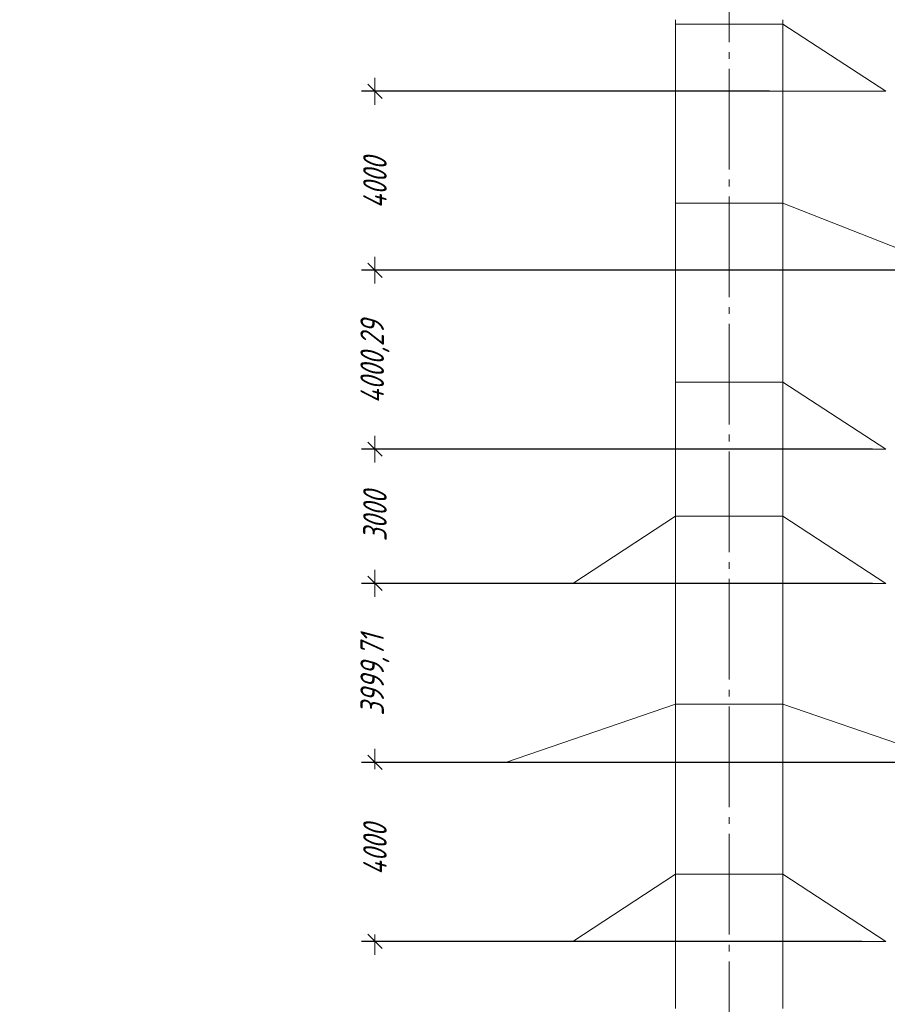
# Model space of a CAD drawing. Header units: millimetres. Extents: x 0 to 297, y 0 to 420.
# Tile 4 of 30: x 0 to 129, y 161 to 308. Entities that reach past the tile are written whole.
import ezdxf

# ---------------------------------------------------------------- set-up
doc = ezdxf.new("R2010")
doc.units = ezdxf.units.MM
for name, pattern in [('K5LT_AXLED', [19, 15, -1.5, 1, -1.5]), ('K5LT_BASIC', [0]), ('K5LT_THIN', [0])]:
    doc.linetypes.add(name, pattern=pattern)
doc.layers.add('Системный слой', color=7, linetype='Continuous')
doc.styles.add('KDIMTEXTSTYLE', font='GOST_AU.SHX', dxfattribs={"width": 0.96, "oblique": 15, "height": 5})
doc.dimstyles.new('KDIMSTYLE (0.01)', dxfattribs={"dimtxt": 5, "dimasz": 1, "dimexe": 2, "dimexo": 0, "dimgap": 1, "dimtad": 1, "dimlfac": 150, "dimtxsty": 'KDIMTEXTSTYLE', "dimsah": 1, "dimcen": 0, "dimdle": 1, "dimadec": 0, "dimazin": 0, "dimtfac": 0.667, "dimtmove": 0, "dimatfit": 3, "dimfxl": 0, "dimtvp": 1, "dimtolj": 1, "dimtzin": 0, "dimarcsym": 0})

# ---------------------------------------------------------------- blocks, each defined once
blk = doc.blocks.new('KDIMARROW_03')
at = {"layer": 'Системный слой', "color": 0, "linetype": 'K5LT_BASIC', "lineweight": 35}
blk.add_line((-1.06, -1.06), (1.06, 1.06), dxfattribs=at)
at = {"layer": 'Системный слой', "color": 0, "linetype": 'K5LT_THIN', "lineweight": 9}
for q in [(-1, 0), (2, 0)]:
    blk.add_line((0, 0), q, dxfattribs=at)
blk = doc.blocks.new('U43')
at = {"layer": 'Системный слой', "color": 4, "linetype": 'K5LT_THIN', "lineweight": 9, "true_color": 0x00ffff}
for p, q in [((82.42, 223.76), (97.75, 233.76)), ((97.75, 233.76), (113.75, 233.76)), ((129.09, 223.76), (113.75, 233.76)), ((82.42, 223.76), (129.09, 223.76))]:
    blk.add_line(p, q, dxfattribs=at)
blk = doc.blocks.new('U44')
at = {"layer": 'Системный слой', "color": 4, "linetype": 'K5LT_THIN', "lineweight": 9, "true_color": 0x00ffff}
for p, q in [((82.42, 170.43), (97.75, 180.43)), ((97.75, 180.43), (113.75, 180.43)), ((129.09, 170.43), (113.75, 180.43)), ((82.42, 170.43), (129.09, 170.43))]:
    blk.add_line(p, q, dxfattribs=at)
blk = doc.blocks.new('U45')
at = {"layer": 'Системный слой', "color": 4, "linetype": 'K5LT_THIN', "lineweight": 9, "true_color": 0x00ffff}
for p, q in [((97.75, 253.76), (113.75, 253.76)), ((129.09, 243.76), (113.75, 253.76)), ((97.75, 243.76), (129.09, 243.76))]:
    blk.add_line(p, q, dxfattribs=at)
blk = doc.blocks.new('U46')
at = {"layer": 'Системный слой', "color": 4, "linetype": 'K5LT_THIN', "lineweight": 9, "true_color": 0x00ffff}
for p, q in [((97.75, 280.43), (113.75, 280.43)), ((139.08, 270.43), (113.75, 280.43)), ((97.75, 270.43), (139.09, 270.43))]:
    blk.add_line(p, q, dxfattribs=at)
blk = doc.blocks.new('U47')
at = {"layer": 'Системный слой', "color": 4, "linetype": 'K5LT_THIN', "lineweight": 9, "true_color": 0x00ffff}
for p, q in [((97.76, 307.1), (113.76, 307.1)), ((129.09, 297.1), (113.76, 307.1)), ((97.76, 297.1), (129.09, 297.1))]:
    blk.add_line(p, q, dxfattribs=at)
blk = doc.blocks.new('U48')
at = {"layer": 'Системный слой', "color": 4, "linetype": 'K5LT_THIN', "lineweight": 9, "true_color": 0x00ffff}
for p, q in [((72.42, 197.1), (97.75, 205.76)), ((97.75, 205.76), (113.75, 205.76)), ((139.08, 197.1), (113.75, 205.76)), ((72.42, 197.1), (139.09, 197.1))]:
    blk.add_line(p, q, dxfattribs=at)

msp = doc.modelspace()

# ---------------------------------------------------------------- linework, layer by layer
at = {"layer": 'Системный слой', "color": 2, "linetype": 'K5LT_AXLED', "lineweight": 9, "true_color": 0xffff00}
msp.add_line((105.752096, 338.429362), (105.752096, 100.429362), dxfattribs=at)
at = {"layer": 'Системный слой', "color": 4, "linetype": 'K5LT_THIN', "lineweight": 9, "true_color": 0x00ffff}
for p, q in [((97.752096, 160.429362), (97.752096, 307.762695)), ((113.752096, 160.429362), (113.752096, 307.762695))]:
    msp.add_line(p, q, dxfattribs=at)

# ---------------------------------------------------------------- block references
at = {"layer": 'Системный слой'}
for name in ['U47', 'U46', 'U45', 'U43', 'U48', 'U44']:
    msp.add_blockref(name, (0, 0), dxfattribs=at)

# ---------------------------------------------------------------- dimensions: what is measured, and where the dimension line sits
at = {"layer": 'Системный слой', "color": 4, "true_color": 0x00ffff}
for base, p1, p2, location, override in [((52.943311, 297.096029), (105.752096, 338.429362), (105.752096, 297.096029), (52.943311, 318.096029), {"dimexo": 2, "dimpost": '\\H3.5;\\W0.96;\\Q15;\\H3.5;\\W0.96;\\Q15;<>\\H3.5;\\W0.96;\\Q15;', "dimblk1": 'KDIMARROW_03', "dimblk2": 'KDIMARROW_03', "dimse1": 0, "dimse2": 0, "dimclrt": 7, "dimtolj": 1}), ((52.943311, 270.429362), (113.752096, 297.096029), (113.752096, 270.429362), (52.943311, 283.429362), {"dimexo": 2, "dimpost": '\\H3.5;\\W0.96;\\Q15;\\H3.5;\\W0.96;\\Q15;<>\\H3.5;\\W0.96;\\Q15;', "dimblk1": 'KDIMARROW_03', "dimblk2": 'KDIMARROW_03', "dimse1": 0, "dimse2": 0, "dimclrt": 7, "dimtolj": 1}), ((52.943311, 243.762695), (139.083161, 270.431301), (129.08543, 243.762695), (52.943311, 256.762695), {"dimexo": 2, "dimpost": '\\H3.5;\\W0.96;\\Q15;\\H3.5;\\W0.96;\\Q15;<>\\H3.5;\\W0.96;\\Q15;', "dimblk1": 'KDIMARROW_03', "dimblk2": 'KDIMARROW_03', "dimse1": 0, "dimse2": 0, "dimclrt": 7, "dimtolj": 1}), ((52.943311, 223.762695), (129.08543, 243.762695), (129.08543, 223.762695), (52.943311, 233.762695), {"dimexo": 2, "dimpost": '\\H3.5;\\W0.96;\\Q15;\\H3.5;\\W0.96;\\Q15;<>\\H3.5;\\W0.96;\\Q15;', "dimblk1": 'KDIMARROW_03', "dimblk2": 'KDIMARROW_03', "dimse1": 0, "dimse2": 0, "dimclrt": 7, "dimtolj": 1}), ((52.943311, 197.097968), (129.08543, 223.762695), (139.083161, 197.097968), (52.943311, 210.097968), {"dimexo": 2, "dimpost": '\\H3.5;\\W0.96;\\Q15;<>', "dimblk1": 'KDIMARROW_03', "dimblk2": 'KDIMARROW_03', "dimse1": 0, "dimse2": 0, "dimclrt": 7, "dimtolj": 1}), ((52.943311, 197.096029), (127.50408, 170.429362), (139.08543, 197.096029), (52.943311, 184.096029), {"dimexo": 2, "dimpost": '\\H3.5;\\W0.96;\\Q15;<>', "dimblk1": 'KDIMARROW_03', "dimblk2": 'KDIMARROW_03', "dimse1": 0, "dimse2": 0, "dimclrt": 7, "dimtolj": 1}), ((52.943311, 100.429362), (105.752096, 170.429362), (105.752096, 100.429362), (52.943311, 135.429362), {"dimexo": 2, "dimpost": '\\H3.5;\\W0.96;\\Q15;<>', "dimblk1": 'KDIMARROW_03', "dimblk2": 'KDIMARROW_03', "dimse1": 0, "dimse2": 0, "dimclrt": 7, "dimtolj": 1})]:
    msp.add_linear_dim(base=base, p1=p1, p2=p2, angle=90, location=location, dimstyle='KDIMSTYLE (0.01)', override=override, dxfattribs=at).render()

doc.saveas('drawing.dxf')
